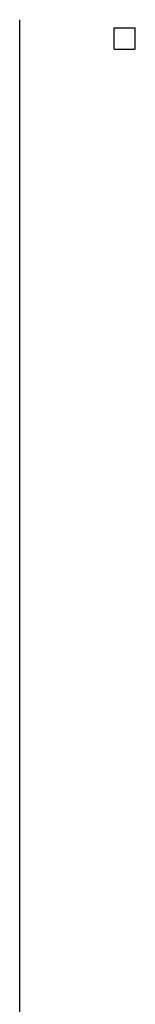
# Model space of a CAD drawing. Header units: millimetres. Extents: x -18533 to 137888, y -83624 to 7711.
# Tile 13 of 40: x 4248 to 4400, y -59 to 1245. Entities that reach past the tile are written whole.
import ezdxf

# ---------------------------------------------------------------- set-up
doc = ezdxf.new("R2010")
doc.units = ezdxf.units.MM
doc.layers.add('A-MISURE', color=40, linetype='Continuous')
doc.layers.add('A-PARETI-VETRATE', color=5, linetype='Continuous')

msp = doc.modelspace()

# ---------------------------------------------------------------- linework, layer by layer
at = {"layer": 'A-MISURE'}
msp.add_line((4247.5, -7140.8), (4247.5, 1245), dxfattribs=at)
at = {"layer": 'A-PARETI-VETRATE'}
for p, q in [((4372, 1234), (4400, 1234)), ((4372, 1206), (4372, 1234)), ((4400, 1206), (4400, 1234)), ((4372, 1206), (4400, 1206))]:
    msp.add_line(p, q, dxfattribs=at)

doc.saveas('drawing.dxf')
